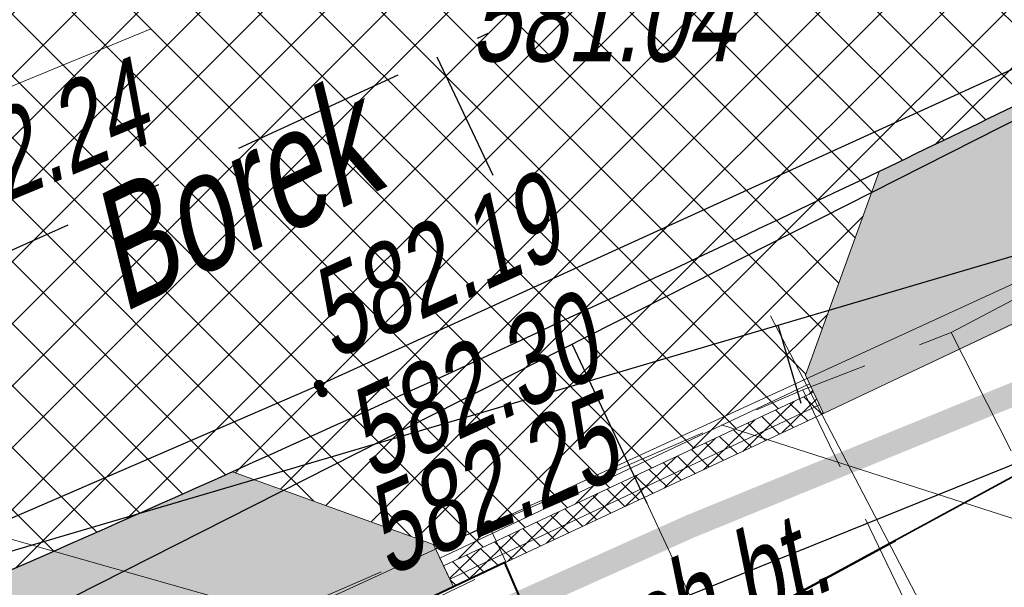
# Model space of a CAD drawing. Header units: metres. Extents: x 7403618 to 7449367, y 5479833 to 5516047.
# Tile 47 of 72: x 7449061.53 to 7449069.95, y 5479910.19 to 5479915.05. Entities that reach past the tile are written whole.
import ezdxf

# ---------------------------------------------------------------- set-up
doc = ezdxf.new("R2010")
doc.units = ezdxf.units.M
doc.header["$MEASUREMENT"] = 0
for name, pattern in [('0.5_0.5', [1, 0.5, -0.5]), ('1_OTKC', [1.5, 1, -0.5]), ('1_OTKU', [2, 1.5, -0.5]), ('3_SUKP', [0]), ('3_SUTP_A', [0]), ('414-500', [1, 0.5, -0.5]), ('DASHDOT', [1, 0.5, -0.25, 0, -0.25]), ('GUK', [2, 1.5, -0.5]), ('KTCR02-500', [1.5, 1, -0.5]), ('KTJZ01-500', [2, 1.5, -0.5])]:
    doc.linetypes.add(name, pattern=pattern)
doc.layers.get('0').update_dxf_attribs({"linetype": 'CONTINUOUS', "lineweight": 9})
doc.layers.get('Defpoints').update_dxf_attribs({"linetype": 'CONTINUOUS'})
for name, color, linetype, lineweight in [('0_kraw_najazd', 212, 'CONTINUOUS', 30), ('0_kraw_wysoki', 152, 'CONTINUOUS', 30), ('_MPZP_linie rozgraniczajace', 7, 'CONTINUOUS', 0), ('E_Dzialki', 114, 'CONTINUOUS', 35), ('E_Kontury', 3, 'GUK', 18), ('KANDESZCZ', 82, 'CONTINUOUS', 30), ('kilometraż', 251, 'CONTINUOUS', 9), ('KTCR02', 7, 'CONTINUOUS', 15), ('KTJZ01', 7, 'CONTINUOUS', 15), ('KTKR01', 7, 'CONTINUOUS', 15), ('KTOK05_01', 7, 'CONTINUOUS', 15), ('mdcp', 253, 'CONTINUOUS', 5), ('OSIE', 30, 'DASHDOT', 30), ('OTK_E_T_8', 21, 'CONTINUOUS', 30), ('OTK_L_2', 7, '1_OTKC', 18), ('OTK_L_4', 7, '1_OTKU', 18), ('OTK_L_6', 21, 'CONTINUOUS', 13), ('RTPW02', 7, 'CONTINUOUS', 15), ('SUKP_L_0', 34, '3_SUKP', 18), ('SUKR_T_0', 34, 'CONTINUOUS', 18), ('SUTP_L_0', 30, '3_SUTP_A', 18), ('wodociag_proj', 150, 'CONTINUOUS', 25), ('Wymiary', 5, 'CONTINUOUS', 13)]:
    doc.layers.add(name, color=color, linetype=linetype, lineweight=lineweight)
doc.layers.add('Zakres', color=7, linetype='414-500', true_color=0x3a9db6)
doc.styles.get("Standard").update_dxf_attribs({"font": 'verdana.ttf', "width": 0.75})
doc.styles.add('Style-WORKING_1250 I 0.20944', font='WORKING_1250.shx', dxfattribs={"oblique": 12})
doc.dimstyles.new('RZUT', dxfattribs={"dimscale": 0.35, "dimtxt": 2.5, "dimasz": 2.5, "dimexe": 1.25, "dimexo": 0.625, "dimgap": 1, "dimtad": 1, "dimzin": 1, "dimtxsty": 'Standard', "dimblk": 'OBLIQUE', "dimcen": 2.5, "dimadec": 0, "dimazin": 0, "dimtfac": 1, "dimtmove": 0, "dimatfit": 3, "dimfxl": 1, "dimtfill": 2, "dimtfillclr": 256, "dimarcsym": 0})
pattern_1 = [(45, (0, 0), (-0.2651650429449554, 0.2651650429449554), []), (135, (0, 0), (-0.2651650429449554, -0.2651650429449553), [])]

# ---------------------------------------------------------------- blocks, each defined once
blk = doc.blocks.new('RTPW02_1')
at = {"linetype": 'ByBlock', "lineweight": -2}
h = blk.add_hatch(color=0, dxfattribs=at)
edge = h.paths.add_edge_path()
edge.add_arc((0, 0), 0.045, 0, 360)
blk = doc.blocks.new('mpzp_Borek')
at = {"layer": '_MPZP_linie rozgraniczajace', "color": 212, "linetype": 'Continuous', "lineweight": 30, "flags": 128}
blk.add_lwpolyline([(-6.394068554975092, 36.36666565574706), (-0.7159204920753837, 24.66261445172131), (-6.174270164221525, 16.68461692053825), (-20.26478518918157, 10.24084968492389), (-45.51567588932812, -7.137596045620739), (-70.87889941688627, -22.8772011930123), (-106.3142878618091, -36.02770042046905), (-142.7278017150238, -46.15974824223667), (-164.888052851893, -49.54043373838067), (-163.3077250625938, -59.89941588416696), (-140.5718155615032, -56.43091008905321), (-104.6775495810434, -45.98101945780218), (-65.69864661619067, -30.25132336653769), (-46.91640406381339, -20.17910148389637), (-18.39806026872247, -0.6023229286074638), (-4.775184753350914, 7.356496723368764), (3.565664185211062, 8.09292726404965)], dxfattribs=at)
blk = doc.blocks.new('MDCP_borek')
at = {"layer": 'E_Dzialki', "lineweight": 35}
blk.add_line((148.1527395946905, -67.51313309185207), (133.2727395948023, -75.58313309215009), dxfattribs=at)
blk.add_line((148.1527395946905, -67.51313309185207), (133.2727395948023, -75.58313309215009), dxfattribs=at)
at = {"layer": 'E_Kontury', "lineweight": 13}
blk.add_line((148.1527395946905, -67.51313309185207), (133.2727395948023, -75.58313309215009), dxfattribs=at)
blk.add_line((148.1527395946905, -67.51313309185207), (133.2727395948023, -75.58313309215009), dxfattribs=at)
at = {"layer": 'KTCR02', "color": 7, "linetype": 'KTCR02-500', "lineweight": 13}
blk.add_line((134.2727395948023, -73.42313309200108), (134.125626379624, -73.10483456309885), dxfattribs=at)
blk.add_line((134.2727395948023, -73.42313309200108), (134.125626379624, -73.10483456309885), dxfattribs=at)
at = {"layer": 'KTCR02', "color": 252, "linetype": 'KTCR02-500', "lineweight": 13, "true_color": 0x939598, "flags": 128}
blk.add_lwpolyline([(170.0827395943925, -53.56313309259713), (164.6827395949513, -57.07313309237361), (154.0327395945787, -63.23313309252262), (149.5427395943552, -65.94313309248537), (141.092739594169, -69.86313309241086), (138.0827395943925, -71.45313309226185), (136.8127395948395, -71.94313309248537), (131.8627395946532, -74.08313309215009), (126.1727395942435, -76.50313309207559), (117.8027395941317, -80.00313309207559), (110.232739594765, -82.77313309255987), (104.0127395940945, -85.01313309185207), (97.39273959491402, -87.14313309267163), (91.37273959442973, -88.92313309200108), (81.70273959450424, -91.36313309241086), (69.26273959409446, -94.2431330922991), (62.822739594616, -96.09313309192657), (60.12273959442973, -96.90313309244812), (58.13273959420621, -97.6631330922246), (56.27273959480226, -99.46313309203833), (54.27273959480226, -102.0631330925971), (53.05273959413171, -105.4931330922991), (52.39273959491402, -109.0531330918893), (53.31273959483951, -113.6531330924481), (52.96273959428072, -113.8831330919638)], dxfattribs=at)
blk.add_lwpolyline([(170.0827395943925, -53.56313309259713), (164.6827395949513, -57.07313309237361), (154.0327395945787, -63.23313309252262), (149.5427395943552, -65.94313309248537), (141.092739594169, -69.86313309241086), (138.0827395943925, -71.45313309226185), (136.8127395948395, -71.94313309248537), (131.8627395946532, -74.08313309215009), (126.1727395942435, -76.50313309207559), (117.8027395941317, -80.00313309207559), (110.232739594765, -82.77313309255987), (104.0127395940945, -85.01313309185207), (97.39273959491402, -87.14313309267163), (91.37273959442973, -88.92313309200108), (81.70273959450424, -91.36313309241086), (69.26273959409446, -94.2431330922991), (62.822739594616, -96.09313309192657), (60.12273959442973, -96.90313309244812), (58.13273959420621, -97.6631330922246), (56.27273959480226, -99.46313309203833), (54.27273959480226, -102.0631330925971), (53.05273959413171, -105.4931330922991), (52.39273959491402, -109.0531330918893), (53.31273959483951, -113.6531330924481), (52.96273959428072, -113.8831330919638)], dxfattribs=at)
at = {"layer": 'KTJZ01', "color": 252, "linetype": 'KTJZ01-500', "lineweight": 13, "true_color": 0x939598, "flags": 128}
blk.add_lwpolyline([(39.62273959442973, -60.19313309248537), (40.36273959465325, -66.12313309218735), (41.66273959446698, -74.25313309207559), (43.94273959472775, -83.95313309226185), (45.91273959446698, -90.9131330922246), (46.97273959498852, -91.80313309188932), (50.36273959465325, -93.70313309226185), (54.42273959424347, -93.29313309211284), (62.45273959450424, -91.12313309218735), (68.39273959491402, -89.68313309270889), (75.072739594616, -87.96313309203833), (85.85273959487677, -85.12313309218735), (92.52273959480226, -83.30313309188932), (95.38273959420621, -82.47313309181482), (101.572739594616, -80.4931330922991), (108.092739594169, -78.25313309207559), (116.3727395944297, -75.22313309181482), (124.5127395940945, -71.63313309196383), (131.7427395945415, -68.64313309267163), (141.592739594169, -64.19313309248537), (144.0227395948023, -62.90313309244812), (147.1827395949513, -61.28313309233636), (151.2627395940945, -59.06313309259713), (156.7927395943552, -55.92313309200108), (162.092739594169, -52.78313309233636), (168.2427395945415, -48.77313309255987), (176.892739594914, -42.83313309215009), (185.5427395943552, -36.80313309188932), (192.9327395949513, -31.89313309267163), (197.4527395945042, -29.22313309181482), (201.1927395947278, -26.98313309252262)], dxfattribs=at)
blk.add_lwpolyline([(39.62273959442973, -60.19313309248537), (40.36273959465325, -66.12313309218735), (41.66273959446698, -74.25313309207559), (43.94273959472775, -83.95313309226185), (45.91273959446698, -90.9131330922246), (46.97273959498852, -91.80313309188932), (50.36273959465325, -93.70313309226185), (54.42273959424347, -93.29313309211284), (62.45273959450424, -91.12313309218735), (68.39273959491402, -89.68313309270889), (75.072739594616, -87.96313309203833), (85.85273959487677, -85.12313309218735), (92.52273959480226, -83.30313309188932), (95.38273959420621, -82.47313309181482), (101.572739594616, -80.4931330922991), (108.092739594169, -78.25313309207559), (116.3727395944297, -75.22313309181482), (124.5127395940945, -71.63313309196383), (131.7427395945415, -68.64313309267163), (141.592739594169, -64.19313309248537), (144.0227395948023, -62.90313309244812), (147.1827395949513, -61.28313309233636), (151.2627395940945, -59.06313309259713), (156.7927395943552, -55.92313309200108), (162.092739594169, -52.78313309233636), (168.2427395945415, -48.77313309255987), (176.892739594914, -42.83313309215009), (185.5427395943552, -36.80313309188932), (192.9327395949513, -31.89313309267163), (197.4527395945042, -29.22313309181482), (201.1927395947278, -26.98313309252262)], dxfattribs=at)
at = {"layer": 'KTKR01', "color": 252, "linetype": 'Continuous', "lineweight": 30, "true_color": 0x939598, "flags": 128}
blk.add_lwpolyline([(191.7627395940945, -36.62313309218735), (182.3327395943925, -43.07313309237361), (174.1127395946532, -48.73313309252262), (169.1327395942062, -52.17313309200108), (164.732739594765, -55.15313309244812), (159.5527395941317, -58.28313309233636), (155.4327395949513, -60.67313309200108), (151.662739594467, -62.75313309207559), (146.1827395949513, -65.64313309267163), (140.7427395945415, -68.22313309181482), (132.6727395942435, -71.90313309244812), (125.7427395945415, -74.90313309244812), (121.7427395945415, -76.61313309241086), (115.8327395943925, -78.97313309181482), (110.1227395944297, -81.13313309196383), (103.1727395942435, -83.58313309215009), (99.01273959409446, -84.93313309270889), (95.03273959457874, -86.15313309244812), (89.43273959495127, -87.83313309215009), (85.072739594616, -88.86313309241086), (75.76273959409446, -91.20313309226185)], dxfattribs=at)
blk.add_lwpolyline([(191.7627395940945, -36.62313309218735), (182.3327395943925, -43.07313309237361), (174.1127395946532, -48.73313309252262), (169.1327395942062, -52.17313309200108), (164.732739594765, -55.15313309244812), (159.5527395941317, -58.28313309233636), (155.4327395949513, -60.67313309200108), (151.662739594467, -62.75313309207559), (146.1827395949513, -65.64313309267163), (140.7427395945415, -68.22313309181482), (132.6727395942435, -71.90313309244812), (125.7427395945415, -74.90313309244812), (121.7427395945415, -76.61313309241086), (115.8327395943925, -78.97313309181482), (110.1227395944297, -81.13313309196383), (103.1727395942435, -83.58313309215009), (99.01273959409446, -84.93313309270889), (95.03273959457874, -86.15313309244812), (89.43273959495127, -87.83313309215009), (85.072739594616, -88.86313309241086), (75.76273959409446, -91.20313309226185)], dxfattribs=at)
at = {"layer": 'KTOK05_01', "color": 252, "linetype": 'Continuous', "lineweight": 40, "true_color": 0x939598, "flags": 128}
blk.add_lwpolyline([(135.1027395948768, -75.37313309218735), (134.2627395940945, -73.42313309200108), (132.572739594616, -74.22313309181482)], dxfattribs=at)
blk.add_lwpolyline([(135.1027395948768, -75.37313309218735), (134.2627395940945, -73.42313309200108), (132.572739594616, -74.22313309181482)], dxfattribs=at)
at = {"layer": 'OTK_L_2', "color": 252, "linetype": '1_OTKC', "lineweight": 13, "true_color": 0x939598}
blk.add_line((137.7827395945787, -73.95313309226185), (136.8127395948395, -71.94313309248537), dxfattribs=at)
blk.add_line((137.7827395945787, -73.95313309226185), (136.8127395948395, -71.94313309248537), dxfattribs=at)
at = {"layer": 'OTK_L_4', "color": 252, "linetype": '1_OTKU', "lineweight": 13, "true_color": 0x939598}
for p, q in [((141.2975395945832, -77.82283309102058), (138.0827395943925, -71.45313309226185)), ((141.2975395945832, -77.82283309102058), (138.0827395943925, -71.45313309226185)), ((132.6527395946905, -74.21313309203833), (134.3127395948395, -73.42313309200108)), ((132.6527395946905, -74.21313309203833), (134.3127395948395, -73.42313309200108))]:
    blk.add_line(p, q, dxfattribs=at)
at = {"layer": 'OTK_L_6', "color": 252, "linetype": 'Continuous', "lineweight": 13, "true_color": 0x939598}
blk.add_line((142.4455218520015, -82.63956525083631), (136.5356395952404, -71.31183309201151), dxfattribs=at)
blk.add_line((142.4455218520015, -82.63956525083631), (136.5356395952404, -71.31183309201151), dxfattribs=at)
at = {"layer": 'SUKP_L_0', "linetype": 'Continuous', "lineweight": 13}
blk.add_line((128.3427395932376, -75.75313309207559), (143.3427395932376, -68.86313309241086), dxfattribs=at)
blk.add_line((128.3427395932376, -75.75313309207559), (143.3427395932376, -68.86313309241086), dxfattribs=at)
at = {"layer": 'SUTP_L_0', "linetype": 'Continuous', "lineweight": 13}
blk.add_line((132.3849395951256, -73.88803309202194), (126.9888395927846, -72.36058309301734), dxfattribs=at)
blk.add_line((132.3849395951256, -73.88803309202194), (126.9888395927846, -72.36058309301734), dxfattribs=at)
blk.add_blockref('mpzp_Borek', (205.3968539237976, -41.89200113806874))
blk.add_blockref('mpzp_Borek', (205.3968539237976, -41.89200113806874))
at = {"layer": 'RTPW02', "color": 252, "linetype": 'Continuous', "lineweight": 13, "true_color": 0x939598}
for p in [(132.6727395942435, -71.90313309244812), (132.6727395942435, -71.90313309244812), (132.7027395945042, -71.96313309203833), (132.7027395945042, -71.96313309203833), (134.125626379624, -73.10483456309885), (134.125626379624, -73.10483456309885)]:
    blk.add_blockref('RTPW02_1', p, dxfattribs=at)
at = {"layer": 'KTCR02', "color": 252, "linetype": 'Continuous', "lineweight": 13, "true_color": 0x939598, "style": 'Style-WORKING_1250 I 0.20944', "oblique": 12, "width": 0.725}
blk.add_text('ch.bt.', height=0.75, rotation=23.37994980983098, dxfattribs=at).set_placement((135.4660082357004, -74.33956858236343))
blk.add_text('ch.bt.', height=0.75, rotation=23.37994980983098, dxfattribs=at).set_placement((135.4660082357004, -74.33956858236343))
at = {"layer": 'OTK_E_T_8', "color": 252, "lineweight": 13, "true_color": 0x939598, "insert": (130.9969255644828, -71.30366847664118), "char_height": 1, "attachment_point": 7, "rotation": 25.630001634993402, "line_spacing_factor": 0.6}
blk.add_mtext('\\FWORKING_1250;\\Q12;\\H1x;\\W0.72;Borek', dxfattribs=at)
blk.add_mtext('\\FWORKING_1250;\\Q12;\\H1x;\\W0.72;Borek', dxfattribs=at)
at = {"layer": 'RTPW02', "color": 252, "linetype": 'Continuous', "lineweight": 13, "true_color": 0x939598, "style": 'Style-WORKING_1250 I 0.20944', "oblique": 12, "width": 0.725}
for s, rotation, p in [('582.24', 22.46776756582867, (129.2261482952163, -70.65758697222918)), ('582.24', 22.46776756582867, (129.2261482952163, -70.65758697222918)), ('582.19', 24.51345602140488, (132.7912316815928, -71.69087123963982)), ('582.19', 24.51345602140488, (132.7912316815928, -71.69087123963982)), ('582.30', 24.51345602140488, (133.1116484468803, -72.71817293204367)), ('582.30', 24.51345602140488, (133.1116484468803, -72.71817293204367)), ('582.25', 23.37994980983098, (133.259621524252, -73.54640168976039)), ('582.25', 23.37994980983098, (133.259621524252, -73.54640168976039))]:
    blk.add_text(s, height=0.75, rotation=rotation, dxfattribs=at).set_placement(p)
at = {"layer": 'SUKR_T_0', "lineweight": 13, "insert": (133.9699028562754, -68.3831330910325), "char_height": 0.75, "attachment_point": 1, "line_spacing_factor": 0.6}
blk.add_mtext('\\FWORKING_1250;\\Q12;\\H1x;\\W0.733333;581.04', dxfattribs=at)
blk.add_mtext('\\FWORKING_1250;\\Q12;\\H1x;\\W0.733333;581.04', dxfattribs=at)
blk = doc.blocks.new('Dzialki_Borek')
at = {"layer": 'E_Dzialki', "lineweight": 35}
blk.add_line((97.88104204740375, -21.17879597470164), (83.00104204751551, -29.24879597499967), dxfattribs=at)
blk = doc.blocks.new('*D44')
at = {"layer": 'Defpoints', "color": 0, "transparency": 16777216}
for p in [(7449070.319951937, 5479927.431791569), (7448971.34022912, 5479913.183476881)]:
    blk.add_point(p, dxfattribs=at)
at = {"layer": 'Wymiary', "color": 0, "lineweight": -2, "transparency": 16777216}
blk.add_line((7448990.194327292, 5479915.897559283), (7448972.72594524, 5479913.382953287), dxfattribs=at)
at = {"layer": 'Wymiary', "color": 0, "transparency": 16777216}
blk.add_solid([(7448972.692699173, 5479913.613905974), (7448972.759191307, 5479913.1520006), (7448971.34022912, 5479913.183476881)], dxfattribs=at)
at = {"layer": 'Wymiary', "color": 0, "transparency": 16777216, "insert": (7448988.182962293, 5479916.522377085), "char_height": 0.875, "attachment_point": 5, "rotation": 8.191560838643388, "bg_fill": 1, "box_fill_scale": 1.25, "bg_fill_color": 256, "bg_fill_true_color": 16448250, "bg_fill_transparency": 0}
blk.add_mtext('R100,0', dxfattribs=at)
blk = doc.blocks.new('pas_drogowy')
at = {"layer": 'E_Dzialki', "color": 242, "linetype": '0.5_0.5', "lineweight": 50, "ltscale": 3, "true_color": 0xcd2027}
blk.add_line((107.980000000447, -17.97999999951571), (93.1000000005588, -26.04999999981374), dxfattribs=at)
blk.add_line((107.980000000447, -17.97999999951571), (93.1000000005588, -26.04999999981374), dxfattribs=at)

msp = doc.modelspace()

# ---------------------------------------------------------------- hatches: boundary and pattern name
at = {"true_color": 0xf26722, "transparency": 33554597}
h = msp.add_hatch(dxfattribs=at)
h.set_pattern_fill('ANSI37', color=30, scale=3)
h.set_pattern_definition(pattern_1)
edge = h.paths.add_edge_path()
edge.add_arc((7448963.940824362, 5480132.365343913), 242.5000375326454, 304.1261980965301, 304.5532540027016)
edge.add_line((7449101.480051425, 5479932.642462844), (7449105.952373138, 5479935.722328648))
edge.add_line((7449105.952373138, 5479935.722328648), (7449113.157132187, 5479940.683768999))
edge.add_line((7449113.157132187, 5479940.683768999), (7449113.287449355, 5479940.773631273))
edge.add_arc((7449185.601831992, 5479835.764782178), 127.4999149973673, 114.49688176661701, 124.55325567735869, ccw=False)
edge.add_arc((7449136.46357333, 5479943.596417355), 9.000000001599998, 11.986846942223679, 114.47580315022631, ccw=False)
edge.add_arc((7449048.761343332, 5479928.374101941), 98.00778045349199, 10.04311602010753, 21.91673949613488)
edge.add_line((7449139.68583123, 5479964.956372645), (7449139.261919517, 5479965.675018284))
edge.add_arc((7449132.331157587, 5479964.692908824), 6.999999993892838, -34.024955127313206, 8.06528452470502, ccw=False)
edge.add_arc((7449132.331157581, 5479964.692908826), 7.000000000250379, 292.5956827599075, 325.97504488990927, ccw=False)
edge.add_line((7449135.020737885, 5479958.230234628), (7449134.691964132, 5479958.093900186))
edge.add_arc((7449185.601877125, 5479835.764710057), 132.4999999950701, 112.5956828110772, 124.5532540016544)
edge.add_line((7449110.451589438, 5479944.891628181), (7449098.64419138, 5479936.760459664))
edge.add_arc((7448963.940845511, 5480132.365312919), 237.5000000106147, 302.90328795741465, 304.5532540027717, ccw=False)
edge.add_line((7449092.95622043, 5479932.96299839), (7449087.576032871, 5479929.566326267))
edge.add_line((7449087.576032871, 5479929.566326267), (7449087.407217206, 5479929.446884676))
edge.add_arc((7449019.272443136, 5480045.857529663), 134.884341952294, 299.91552251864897, 300.340300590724, ccw=False)
edge.add_line((7449086.542310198, 5479928.944952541), (7449085.730183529, 5479928.469243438))
edge.add_line((7449085.730183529, 5479928.469243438), (7449084.870686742, 5479927.95830838))
edge.add_arc((7448963.940845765, 5480132.365312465), 237.4999994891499, 298.3133183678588, 300.60911080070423, ccw=False)
edge.add_arc((7448968.112777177, 5480124.354762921), 228.4690927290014, 296.67637348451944, 298.3450460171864, ccw=False)
edge.add_arc((7448963.940847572, 5480132.365308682), 237.4999952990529, 294.4781839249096, 296.70810114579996, ccw=False)
edge.add_line((7449062.348194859, 5479916.212025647), (7449062.343222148, 5479916.213892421))
edge.add_arc((7448969.571637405, 5480119.182714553), 223.1656552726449, 292.65404222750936, 294.5638643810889, ccw=False)
edge.add_line((7449055.527446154, 5479913.234884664), (7449054.431496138, 5479912.780039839))
edge.add_arc((7449067.390322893, 5479878.716682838), 36.44507485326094, 110.8284690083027, 113.5457394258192)
edge.add_line((7449052.831206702, 5479912.127393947), (7449052.831217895, 5479912.1273673))
edge.add_line((7449052.831217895, 5479912.1273673), (7449051.895513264, 5479911.7520168))
edge.add_line((7449051.895513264, 5479911.7520168), (7449050.962452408, 5479911.382304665))
edge.add_arc((7448963.940845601, 5480132.365312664), 237.4999997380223, 284.7156754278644, 291.4941831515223, ccw=False)
edge.add_arc((7448717.710011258, 5481097.568519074), 1233.61110819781, 284.06401995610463, 284.38919123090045, ccw=False)
edge.add_line((7449017.484804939, 5479900.935141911), (7448999.675287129, 5479896.454292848))
edge.add_line((7448999.675287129, 5479896.454292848), (7448992.95259713, 5479894.762873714))
edge.add_line((7448992.95259713, 5479894.762873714), (7448988.651001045, 5479893.680598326))
edge.add_line((7448988.651001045, 5479893.680598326), (7448982.780817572, 5479892.203668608))
edge.add_arc((7448981.56084552, 5479897.052551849), 5.000000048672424, 274.01016099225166, 284.1224141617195, ccw=False)
edge.add_arc((7448981.560845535, 5479897.052551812), 5.000000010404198, 195.6051275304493, 274.01016085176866, ccw=False)
edge.add_line((7448976.745153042, 5479895.707521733), (7448973.835431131, 5479894.970989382))
edge.add_line((7448973.835431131, 5479894.970989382), (7448974.778599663, 5479891.244940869))
edge.add_line((7448974.778599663, 5479891.244940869), (7448976.619016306, 5479883.974255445))
edge.add_line((7448976.619016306, 5479883.974255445), (7448977.517036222, 5479880.426569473))
edge.add_line((7448977.517036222, 5479880.426569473), (7448980.887190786, 5479880.346057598))
edge.add_arc((7448988.887182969, 5479880.334872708), 8.000000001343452, 104.1224141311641, 179.9198940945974, ccw=False)
edge.add_line((7448986.935227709, 5479888.093085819), (7448989.319759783, 5479888.693030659))
edge.add_line((7448989.319759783, 5479888.693030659), (7448996.108326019, 5479890.400913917))
edge.add_line((7448996.108326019, 5479890.400913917), (7449012.290843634, 5479894.472522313))
edge.add_line((7449012.290843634, 5479894.472522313), (7449023.109489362, 5479897.194478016))
edge.add_arc((7448963.940845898, 5480132.365311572), 242.4999986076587, 284.1224141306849, 287.038632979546)
edge.add_arc((7448963.940846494, 5480132.365309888), 242.4999968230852, 287.0386329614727, 288.4359613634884)
edge.add_arc((7448963.940845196, 5480132.365313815), 242.5000009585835, 288.4359613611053, 291.6027973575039)
edge.add_arc((7448963.940845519, 5480132.36531293), 242.5000000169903, 291.6027973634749, 294.2007081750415)
edge.add_arc((7448963.940844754, 5480132.36531454), 242.5000017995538, 294.2007081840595, 295.6425719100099)
edge.add_arc((7448963.9408455, 5480132.365312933), 242.5000000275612, 295.6425719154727, 296.2927156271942)
edge.add_arc((7448963.940847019, 5480132.365310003), 242.499996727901, 296.2927156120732, 298.1016353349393)
edge.add_arc((7448963.940845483, 5480132.365312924), 242.5000000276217, 298.1016353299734, 299.9233017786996)
edge.add_arc((7448963.940846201, 5480132.365311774), 242.4999986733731, 299.9233017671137, 301.4372489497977)
edge.add_arc((7448963.94084553, 5480132.365312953), 242.5000000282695, 301.4372489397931, 304.1261980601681)
at = {"true_color": 0x636466, "transparency": 33554597}
h = msp.add_hatch(color=251, dxfattribs=at)
h.dxf.hatch_style = 1
edge = h.paths.add_edge_path()
edge.add_line((7449138.132715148, 5479960.776031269), (7449136.060730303, 5479962.17491611))
edge.add_arc((7449132.331157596, 5479964.692908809), 4.499999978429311, 289.6847573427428, 325.97504496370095, ccw=False)
edge.add_line((7449133.846959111, 5479960.455887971), (7449134.691964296, 5479958.093900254))
edge.add_line((7449134.691964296, 5479958.093900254), (7449135.020737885, 5479958.230234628))
edge.add_arc((7449132.331157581, 5479964.692908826), 7.000000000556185, 292.5956827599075, 325.9750448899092)
edge = h.paths.add_edge_path()
edge.add_arc((7448968.985379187, 5479897.837395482), 3.999999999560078, 14.18136866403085, 70.81435755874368)
edge.add_line((7448970.29989914, 5479901.615230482), (7448971.801431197, 5479895.673110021))
edge.add_line((7448971.801431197, 5479895.673110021), (7448971.450757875, 5479894.367361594))
edge.add_line((7448971.450757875, 5479894.367361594), (7448973.835431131, 5479894.970989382))
edge.add_line((7448973.835431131, 5479894.970989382), (7448972.863479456, 5479898.817364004))
h.paths.add_polyline_path([(7448973.330527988, 5479888.815313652), (7448974.778599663, 5479891.244940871), (7448973.835431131, 5479894.970989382), (7448971.450757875, 5479894.367361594), (7448971.86157287, 5479892.683239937), (7448972.75, 5479889.04), (7448972.840162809, 5479888.691188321)])
edge = h.paths.add_edge_path()
edge.add_arc((7448975.907807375, 5479874.55843993), 2.999999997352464, 297.7196980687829, 374.2048168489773)
edge.add_line((7448978.816081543, 5479875.294606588), (7448977.953676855, 5479878.701592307))
edge.add_line((7448977.953676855, 5479878.701592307), (7448976.619016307, 5479883.974255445))
edge.add_line((7448976.619016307, 5479883.974255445), (7448974.18938909, 5479885.422327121))
edge.add_line((7448974.18938909, 5479885.422327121), (7448973.716084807, 5479885.302520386))
edge.add_line((7448973.716084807, 5479885.302520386), (7448973.74, 5479885.21))
edge.add_line((7448973.74, 5479885.21), (7448974.928909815, 5479879.852251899))
edge.add_line((7448974.928909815, 5479879.852251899), (7448976.11, 5479874.55))
edge.add_line((7448976.11, 5479874.55), (7448976.54, 5479874.63))
edge.add_line((7448976.54, 5479874.63), (7448977.30324652, 5479871.902738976))
edge = h.paths.add_edge_path()
edge.add_arc((7448963.940845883, 5480132.365312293), 242.4999992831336, 298.1007414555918, 299.9233017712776)
edge.add_line((7449084.909608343, 5479922.192031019), (7449086.834023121, 5479921.688886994))
edge.add_line((7449086.834023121, 5479921.688886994), (7449087.153130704, 5479921.137684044))
edge.add_arc((7391380.449488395, 5591206.83450353), 125357.7678560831, 297.40559555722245, 297.4087963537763, ccw=False)
edge.add_arc((7449127.238906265, 5479824.653508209), 104.1224578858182, 116.4038525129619, 118.3765847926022)
edge.add_line((7449077.753179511, 5479916.264910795), (7449077.570625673, 5479916.632774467))
edge.add_line((7449077.570625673, 5479916.632774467), (7449078.163994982, 5479918.451026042))
edge = h.paths.add_edge_path()
edge.add_arc((7448963.940846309, 5480132.365311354), 242.499998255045, 295.6425719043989, 296.2927156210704)
edge.add_line((7449071.35796925, 5479914.953695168), (7449073.118197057, 5479914.356943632))
edge.add_line((7449073.118197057, 5479914.356943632), (7449073.296008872, 5479913.998635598))
edge.add_arc((7448937.399040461, 5480186.93809999), 304.8998806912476, 296.2060261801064, 296.46878225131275, ccw=False)
edge.add_line((7449072.04289516, 5479913.378290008), (7449068.407007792, 5479911.676434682))
edge.add_line((7449068.407007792, 5479911.676434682), (7449068.253296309, 5479912.00426224))
edge.add_line((7449068.253296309, 5479912.00426224), (7449068.884104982, 5479913.748839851))
edge = h.paths.add_edge_path()
edge.add_arc((7448963.940844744, 5480132.365314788), 242.50000203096, 291.6027973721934, 294.2007081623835)
edge.add_line((7449063.349915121, 5479911.17741342), (7449065.070070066, 5479910.555435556))
edge.add_line((7449065.070070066, 5479910.555435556), (7449065.240499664, 5479910.191952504))
edge.add_line((7449065.240499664, 5479910.191952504), (7449064.209648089, 5479909.703975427))
edge.add_line((7449064.209648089, 5479909.703975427), (7449058.8, 5479907.54))
edge.add_line((7449058.8, 5479907.54), (7449057.19, 5479906.89))
edge.add_line((7449057.19, 5479906.89), (7449052.87, 5479905.12))
edge.add_line((7449052.87, 5479905.12), (7449052.467491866, 5479904.952942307))
edge.add_line((7449052.467491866, 5479904.952942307), (7449052.428435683, 5479905.050788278))
edge.add_line((7449052.428435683, 5479905.050788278), (7449053.222057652, 5479906.898873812))
edge = h.paths.add_edge_path()
edge.add_arc((7448963.94091769, 5480132.365115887), 242.4997901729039, 290.0389534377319, 290.200748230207)
edge.add_line((7449047.67863053, 5479904.781848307), (7449049.642199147, 5479903.938634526))
edge.add_line((7449049.642199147, 5479903.938634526), (7449049.696408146, 5479903.802826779))
edge.add_line((7449049.696408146, 5479903.802826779), (7449049.28, 5479903.63))
edge.add_line((7449049.28, 5479903.63), (7449046.390000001, 5479902.41))
edge.add_line((7449046.390000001, 5479902.41), (7449046.197615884, 5479902.341885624))
edge.add_line((7449046.197615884, 5479902.341885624), (7449046.116157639, 5479902.558870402))
edge.add_line((7449046.116157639, 5479902.558870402), (7449047.035636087, 5479904.546293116))
edge = h.paths.add_edge_path()
edge.add_line((7449108.968512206, 5479937.799393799), (7449105.952373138, 5479935.722328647))
edge.add_line((7449105.952373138, 5479935.722328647), (7449105.391639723, 5479933.067373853))
edge.add_line((7449105.391639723, 5479933.067373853), (7449105.656061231, 5479932.667549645))
edge.add_arc((7448937.398989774, 5480186.93820355), 304.8999959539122, 303.4935747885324, 304.5532540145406)
edge.add_line((7449110.32972502, 5479935.822755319), (7449111.544648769, 5479936.659412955))
edge.add_line((7449111.544648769, 5479936.659412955), (7449117.01, 5479940.46))
edge.add_line((7449117.01, 5479940.46), (7449117.706891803, 5479940.934479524))
edge.add_line((7449117.706891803, 5479940.934479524), (7449120.810000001, 5479943.04))
edge.add_line((7449120.810000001, 5479943.04), (7449121.02852952, 5479942.992559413))
edge.add_arc((7449185.548498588, 5479835.866047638), 125.0556513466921, 114.49548646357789, 121.05964143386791, ccw=False)
edge.add_arc((7449136.383070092, 5479943.256511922), 6.949224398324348, 75.44977175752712, 112.732113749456, ccw=False)
edge.add_line((7449138.128914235, 5479949.982859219), (7449141.725781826, 5479950.377455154))
edge.add_line((7449141.725781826, 5479950.377455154), (7449141.663851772, 5479950.941967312))
edge.add_arc((7449136.463573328, 5479943.596417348), 9.000000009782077, 54.70343351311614, 89.30730776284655)
edge.add_arc((7449136.463554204, 5479943.596508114), 8.999909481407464, 89.30717903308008, 114.4984783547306)
edge.add_arc((7449185.601877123, 5479835.764710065), 127.4999999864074, 114.498478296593, 124.5532540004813)
edge.add_line((7449113.287449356, 5479940.773631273), (7449108.968512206, 5479937.799393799))
h.paths.add_polyline_path([(7449014.762569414, 5479892.69178986), (7449014.641086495, 5479893.13619867), (7449012.290843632, 5479894.472522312), (7448996.108326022, 5479890.400913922), (7448994.656761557, 5479887.973371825), (7448994.737253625, 5479887.653449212)])
edge = h.paths.add_edge_path()
edge.add_line((7448987.503734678, 5479885.833506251), (7448991.827923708, 5479886.92146599))
edge.add_line((7448991.827923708, 5479886.92146599), (7448991.747431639, 5479887.241388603))
edge.add_line((7448991.747431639, 5479887.241388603), (7448989.319759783, 5479888.693030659))
edge.add_line((7448989.319759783, 5479888.693030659), (7448986.935227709, 5479888.093085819))
edge.add_arc((7448988.887182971, 5479880.334872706), 8.000000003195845, 104.1224141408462, 179.9198940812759)
edge.add_line((7448980.887190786, 5479880.346057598), (7448983.187554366, 5479880.292861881))
edge.add_line((7448983.187554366, 5479880.292861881), (7448983.217410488, 5479880.385666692))
edge.add_arc((7448988.887182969, 5479880.334872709), 5.670000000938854, 104.12241413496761, 179.4867160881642, ccw=False)
edge = h.paths.add_edge_path()
edge.add_line((7449033.791762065, 5479898.193080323), (7449033.903092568, 5479897.850459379))
edge.add_line((7449033.903092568, 5479897.850459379), (7449036.795165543, 5479898.818373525))
edge.add_line((7449036.795165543, 5479898.818373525), (7449036.8, 5479898.810000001))
edge.add_line((7449036.8, 5479898.810000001), (7449041.600000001, 5479900.72))
edge.add_line((7449041.600000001, 5479900.72), (7449042.689999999, 5479901.1))
edge.add_line((7449042.689999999, 5479901.1), (7449042.897717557, 5479901.173543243))
edge.add_line((7449042.897717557, 5479901.173543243), (7449042.841256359, 5479901.323942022))
edge.add_line((7449042.841256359, 5479901.323942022), (7449040.630144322, 5479902.310968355))
edge.add_arc((7448963.94084489, 5480132.365314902), 242.5000020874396, 287.03863297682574, 288.43596134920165, ccw=False)
edge.add_line((7449034.997334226, 5479900.509268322), (7449033.791762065, 5479898.193080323))
edge = h.paths.add_edge_path()
edge.add_line((7449099.032881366, 5479928.122722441), (7449102.796331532, 5479930.631317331))
edge.add_line((7449102.796331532, 5479930.631317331), (7449102.475151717, 5479931.132399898))
edge.add_line((7449102.475151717, 5479931.132399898), (7449099.987603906, 5479931.622867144))
edge.add_arc((7448963.940844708, 5480132.365314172), 242.5000014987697, 301.4372489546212, 304.12619805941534, ccw=False)
edge.add_line((7449090.420219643, 5479925.461427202), (7449089.863146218, 5479923.442295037))
edge.add_line((7449089.863146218, 5479923.442295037), (7449090.179214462, 5479922.895297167))
edge.add_arc((7449082.78771715, 5479949.107365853), 27.23429414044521, 285.7478321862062, 285.7481361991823)
edge.add_line((7449090.179353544, 5479922.895336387), (7449092.670140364, 5479924.153305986))
edge.add_line((7449092.670140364, 5479924.153305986), (7449099.032881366, 5479928.122722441))
at = {"true_color": 0x991b1e, "transparency": 33554597}
h = msp.add_hatch(dxfattribs=at)
h.set_pattern_fill('GRAVEL', color=244)
h.set_pattern_definition([(228.012787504, (0.72, 1), (-8.000000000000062, -9.000000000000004), [0.134536, -13.3190880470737]), (184.969740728, (0.63, 0.9), (11.99999999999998, 1.000000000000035), [0.230868, -22.85592476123]), (132.510447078, (0.4, 0.88), (10.00000000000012, -10.99999999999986), [0.162788, -16.1160325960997]), (267.273689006, (0.01, 0.63), (1.000000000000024, 20.00000000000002), [0.210238, -20.813558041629]), (292.833654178, (0, 0.42), (-4.999999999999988, 12.00000000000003), [0.206155, -20.4093731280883]), (357.273689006, (0.08, 0.23), (-20.00000000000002, 1.000000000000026), [0.210238, -20.813558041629]), (37.6942404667, (0.29, 0.22), (-13, -9.999999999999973), [0.278029, -27.524848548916]), (72.2553283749, (0.51, 0.39), (7.000000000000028, 22), [0.2624879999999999, -25.98632149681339]), (121.429565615, (0.59, 0.64), (-8.00000000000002, 12.99999999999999), [0.21095, -20.884073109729]), (175.236358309, (0.48, 0.82), (10.99999999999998, -1.000000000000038), [0.240832, -11.8007625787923]), (222.397437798, (0.24, 0.84), (-11.99999999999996, -10.99999999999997), [0.311448, -30.8333750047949]), (138.814074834, (1, 0.62), (-7.000000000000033, 6), [0.106301, -10.5238448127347]), (171.46923439, (0.92, 0.69), (13, -1.999999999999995), [0.202237, -20.021511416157]), (225, (0.72, 0.72), (-1.110223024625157e-16, -0.9999999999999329), [0.141421, -1.2727925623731]), (203.198590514, (0.65, 0.84), (4.999999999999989, 1.999999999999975), [0.076158, -7.5396151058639]), (291.801409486, (0.58, 0.81), (-0.9999999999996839, 3.000000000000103), [0.107703, -5.2774618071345]), (30.96375653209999, (0.62, 0.71), (3.000000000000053, 1.99999999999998), [0.174929, -5.656022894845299]), (161.565051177, (0.77, 0.8), (2.000000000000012, -0.9999999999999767), [0.126491, -3.035786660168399]), (16.389540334, (0, 0.81), (9.999999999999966, 3.000000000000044), [0.1772, -17.5428451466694]), (70.3461759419, (0.17, 0.86), (-4.00000000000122, -11.0000000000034), [0.148661, -14.717407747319]), (293.198590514, (0.77, 1), (-1.99999999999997, 4.999999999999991), [0.152315, -7.4634581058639]), (343.610459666, (0.83, 0.86), (-9.999999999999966, 3.000000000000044), [0.1772, -17.54284514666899]), (339.44395478, (0, 0.19), (-5.000000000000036, 2.000000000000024), [0.17088, -8.373123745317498]), (294.775140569, (0.16, 0.13), (-5.000000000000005, 11), [0.143178, -14.174643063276]), (66.8014094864, (0.78, 0), (1.999999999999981, 4.99999999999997), [0.152315, -7.4634581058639]), (17.3540246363, (0.84, 0.14), (-12.99999999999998, -3.999999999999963), [0.167631, -16.59542361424]), (69.44395478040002, (0.29, 0), (-2.000000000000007, -4.999999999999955), [0.08543999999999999, -8.458563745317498]), (101.309932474, (0.72, 0), (-0.9999999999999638, 4.000000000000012), [0.05099, -5.0480295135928]), (165.963756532, (0.71, 0.05), (2.999999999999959, -1.000000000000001), [0.206155, -3.9169506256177]), (186.009005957, (0.51, 0.1), (10.00000000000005, 0.9999999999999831), [0.19105, -18.9139231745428]), (303.690067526, (0.62, 0.62), (-0.9999999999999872, 1.999999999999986), [0.144222, -3.461329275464]), (353.157226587, (0.7, 0.5), (17.00000000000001, -2.000000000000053), [0.251794, -24.9275626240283]), (60.9453959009, (0.95, 0.47), (-3.999999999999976, -6.999999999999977), [0.102956, -10.192674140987]), (90, (1, 0.56), (-0.9999999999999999, 1), [0.06, -0.94]), (120.256437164, (0.49, 0.13), (4.000000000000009, -7.000000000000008), [0.138924, -13.7535199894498]), (48.01278750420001, (0.42, 0.25), (8, 8.999999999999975), [0.269072, -13.1845520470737]), (0, (0.6, 0.45), (1, 1), [0.26, -0.74]), (325.3048464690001, (0.86, 0.45), (10.00000000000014, -6.999999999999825), [0.158114, -15.653274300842]), (254.054604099, (0.99, 0.36), (-1.000000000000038, -4.000000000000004), [0.145602, -7.1345078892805]), (207.645975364, (0.95, 0.22), (-18.99999999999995, -10.00000000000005), [0.237065, -23.4694741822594]), (175.42607874, (0.74, 0.11), (-12.99999999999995, 1.000000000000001), [0.250799, -24.8290734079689])])
edge = h.paths.add_edge_path()
edge.add_line((7449134.691964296, 5479958.093900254), (7449134.439006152, 5479958.800977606))
edge.add_arc((7449185.601877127, 5479835.764710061), 133.2499999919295, 112.5792845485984, 124.5532539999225)
edge.add_line((7449110.026210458, 5479945.509327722), (7449098.218812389, 5479937.378159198))
edge.add_arc((7448963.94084552, 5480132.365312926), 236.7500000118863, 302.6563567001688, 304.55325399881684, ccw=False)
edge.add_line((7449091.690948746, 5479933.040267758), (7449092.95622043, 5479932.96299839))
edge.add_arc((7448963.940845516, 5480132.365312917), 237.5000000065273, 302.9032879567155, 304.5532539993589)
edge.add_line((7449098.64419137, 5479936.760459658), (7449110.451589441, 5479944.891628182))
edge.add_arc((7449185.601877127, 5479835.764710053), 132.499999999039, 112.59568273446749, 124.5532539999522, ccw=False)
edge = h.paths.add_edge_path()
edge.add_arc((7448963.940845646, 5480132.365312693), 236.7499997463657, 301.32275353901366, 301.48087624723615, ccw=False)
edge.add_line((7449087.017321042, 5479930.12104557), (7449087.407217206, 5479929.446884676))
edge.add_line((7449087.407217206, 5479929.446884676), (7449087.521494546, 5479929.527738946))
edge.add_line((7449087.521494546, 5479929.527738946), (7449087.57499766, 5479930.461477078))
edge = h.paths.add_edge_path()
edge.add_line((7449086.542310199, 5479928.944952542), (7449086.161797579, 5479929.602886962))
edge.add_arc((7448963.940845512, 5480132.365312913), 236.7500000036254, 298.1204522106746, 301.08069427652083, ccw=False)
edge.add_line((7449075.527449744, 5479923.561595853), (7449076.585398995, 5479923.278119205))
edge.add_arc((7448963.940845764, 5480132.365312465), 237.4999994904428, 298.3133179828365, 300.6091108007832)
edge.add_line((7449084.870686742, 5479927.95830838), (7449085.730183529, 5479928.469243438))
edge.add_line((7449085.730183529, 5479928.469243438), (7449086.542310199, 5479928.944952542))
edge = h.paths.add_edge_path()
edge.add_arc((7448963.940847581, 5480132.365308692), 236.7499953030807, 294.2967346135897, 296.8688429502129, ccw=False)
edge.add_line((7449061.354572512, 5479916.585035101), (7449062.348194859, 5479916.212025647))
edge.add_arc((7448963.940847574, 5480132.365308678), 237.4999952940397, 294.4781839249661, 296.7081011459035)
edge.add_line((7449070.68410644, 5479920.204698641), (7449070.939934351, 5479921.174031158))
edge = h.paths.add_edge_path()
edge.add_line((7449055.90628135, 5479914.204136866), (7449054.154296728, 5479913.477022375))
edge.add_arc((7449067.390322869, 5479878.71668284), 37.19507484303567, 110.8458095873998, 111.9899288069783)
edge.add_line((7449053.462864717, 5479913.205804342), (7449053.75334256, 5479912.514260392))
edge.add_arc((7449067.390322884, 5479878.716682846), 36.44507484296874, 110.82846899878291, 111.97357685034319, ccw=False)
edge.add_line((7449054.431496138, 5479912.780039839), (7449055.527446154, 5479913.234884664))
edge.add_line((7449055.527446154, 5479913.234884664), (7449055.90628135, 5479914.204136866))
edge = h.paths.add_edge_path()
edge.add_line((7449050.962452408, 5479911.382304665), (7449051.895513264, 5479911.7520168))
edge.add_line((7449051.895513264, 5479911.7520168), (7449052.830307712, 5479912.127002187))
edge.add_line((7449052.830307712, 5479912.127002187), (7449052.540738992, 5479912.81891377))
edge.add_arc((7448963.940845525, 5480132.365312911), 236.7499999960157, 284.52356249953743, 291.9769757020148, ccw=False)
edge.add_line((7449023.312567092, 5479903.180755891), (7449024.271205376, 5479902.655718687))
edge.add_arc((7448963.940845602, 5480132.365312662), 237.4999997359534, 284.7156754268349, 291.4941831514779)
h.paths.add_polyline_path([(7448993.473135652, 5479895.667214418), (7448987.74067276, 5479894.224935), (7448988.651001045, 5479893.680598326), (7448992.95259713, 5479894.762873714)])
edge = h.paths.add_edge_path()
edge.add_arc((7448981.560845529, 5479897.052551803), 5.000000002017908, 194.2048168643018, 274.010160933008)
edge.add_line((7448981.910512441, 5479892.064793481), (7448982.423784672, 5479892.887213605))
edge.add_arc((7448981.566794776, 5479897.056888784), 4.256832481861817, 194.2417570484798, 281.6142198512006, ccw=False)
edge.add_line((7448977.440790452, 5479896.009649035), (7448975.558685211, 5479903.445027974))
edge.add_arc((7449070.319951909, 5479927.431791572), 97.74999997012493, 183.9464698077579, 194.2048168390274, ccw=False)
edge.add_line((7448972.801738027, 5479920.704202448), (7448972.026841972, 5479931.936529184))
edge.add_line((7448972.026841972, 5479931.936529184), (7448971.465386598, 5479934.273184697))
edge.add_line((7448971.465386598, 5479934.273184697), (7448971.117100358, 5479934.226187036))
edge.add_line((7448971.117100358, 5479934.226187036), (7448972.053516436, 5479920.652584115))
edge.add_arc((7449070.319951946, 5479927.431791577), 98.50000000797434, 183.9464698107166, 194.204816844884)
edge.add_line((7448974.831616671, 5479903.260986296), (7448976.71372191, 5479895.825607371))
h.paths.add_polyline_path([(7448998.765053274, 5479896.99865328), (7448999.675287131, 5479896.454292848), (7449017.484804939, 5479900.935141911), (7449017.976070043, 5479901.832117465)])
at = {"true_color": 0xcd2027, "transparency": 33554597}
h = msp.add_hatch(dxfattribs=at)
h.set_pattern_fill('ANSI37', color=242, scale=3)
h.set_pattern_definition(pattern_1)
edge = h.paths.add_edge_path()
edge.add_arc((7448967.63972726, 5479932.318543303), 0.4999999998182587, -129.0980800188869, 0.4869068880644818, ccw=False)
edge.add_line((7448967.324402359, 5479931.930509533), (7448962.107361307, 5479936.169993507))
edge.add_line((7448962.107361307, 5479936.169993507), (7448960.081977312, 5479933.950222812))
edge.add_line((7448960.081977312, 5479933.950222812), (7448966.921501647, 5479928.392272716))
edge.add_arc((7448963.76825264, 5479924.511935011), 5.000000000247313, 5.49636421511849, 50.901920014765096, ccw=False)
edge.add_line((7448968.745264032, 5479924.990847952), (7448968.139709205, 5479932.322792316))
h.paths.add_polyline_path([(7449085.863935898, 5479937.863468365), (7449083.319260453, 5479936.179222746), (7449087.625857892, 5479931.349091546), (7449087.578700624, 5479930.526101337), (7449087.521494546, 5479929.527738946), (7449087.576032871, 5479929.566326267), (7449092.95622043, 5479932.96299839), (7449090.046513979, 5479933.140692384)])
h.paths.add_polyline_path([(7448997.249406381, 5479897.905077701), (7448996.307563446, 5479901.649673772), (7448993.392436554, 5479900.940326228), (7448994.34002895, 5479897.173283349), (7448992.95259713, 5479894.762873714), (7448999.67528713, 5479896.454292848)])
edge = h.paths.add_edge_path()
edge.add_line((7449020.615140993, 5479907.540467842), (7449017.696371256, 5479906.833126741))
edge.add_line((7449017.696371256, 5479906.833126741), (7449018.756652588, 5479903.257342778))
edge.add_line((7449018.756652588, 5479903.257342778), (7449017.484804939, 5479900.935141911))
edge.add_arc((7448717.710024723, 5481097.568465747), 1233.611053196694, 284.0640199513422, 284.3891912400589)
edge.add_line((7449024.271205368, 5479902.655718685), (7449021.63620227, 5479904.098885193))
edge.add_line((7449021.63620227, 5479904.098885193), (7449020.615140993, 5479907.540467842))
edge = h.paths.add_edge_path()
edge.add_line((7449057.779776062, 5479921.55615743), (7449054.66628427, 5479919.944588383))
edge.add_line((7449054.66628427, 5479919.944588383), (7449056.518364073, 5479915.77015431))
edge.add_line((7449056.518364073, 5479915.77015431), (7449055.527446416, 5479913.234884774))
edge.add_arc((7448963.89828941, 5480132.46280431), 237.6063616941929, 292.6831224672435, 294.4805363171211)
edge.add_line((7449062.35858776, 5479916.216757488), (7449059.712282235, 5479917.201556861))
edge.add_line((7449059.712282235, 5479917.201556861), (7449057.779776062, 5479921.55615743))
edge = h.paths.add_edge_path()
edge.add_line((7449071.350475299, 5479928.396275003), (7449068.724640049, 5479926.950945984))
edge.add_line((7449068.724640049, 5479926.950945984), (7449071.290106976, 5479922.500836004))
edge.add_line((7449071.290106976, 5479922.500836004), (7449070.684106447, 5479920.204698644))
edge.add_arc((7448951.545316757, 5480156.16603914), 264.3327550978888, 296.7895794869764, 298.23183963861)
edge.add_line((7449076.585398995, 5479923.278119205), (7449073.888183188, 5479924.000836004))
edge.add_line((7449073.888183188, 5479924.000836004), (7449071.350475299, 5479928.396275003))
edge = h.paths.add_edge_path()
edge.add_line((7448982.78081757, 5479892.203668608), (7448988.651001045, 5479893.680598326))
edge.add_line((7448988.651001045, 5479893.680598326), (7448986.223458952, 5479895.132162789))
edge.add_line((7448986.223458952, 5479895.132162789), (7448985.251988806, 5479898.984672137))
edge.add_line((7448985.251988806, 5479898.984672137), (7448982.327670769, 5479898.315249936))
edge.add_line((7448982.327670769, 5479898.315249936), (7448983.314129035, 5479894.400179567))
edge.add_line((7448983.314129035, 5479894.400179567), (7448981.91051244, 5479892.064793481))
edge.add_arc((7448981.560845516, 5479897.05255183), 5.000000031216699, 274.0101610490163, 284.1224142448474)
h = msp.add_hatch(dxfattribs=at)
h.set_pattern_fill('ANSI37', color=242, scale=3)
h.set_pattern_definition(pattern_1)
h.paths.add_polyline_path([(7449089.863146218, 5479923.442295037), (7449090.420219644, 5479925.461427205, -0.006605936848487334), (7449084.90960834, 5479922.192031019), (7449086.834023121, 5479921.688886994), (7449087.141131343, 5479921.156534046), (7449087.573166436, 5479921.381647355), (7449090.178805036, 5479922.895059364)])
h.paths.add_polyline_path([(7449105.680525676, 5479932.630557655), (7449105.391639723, 5479933.067373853), (7449105.952373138, 5479935.722328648), (7449101.480051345, 5479932.642462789, -0.001863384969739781), (7449099.987603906, 5479931.622867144), (7449102.475151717, 5479931.132399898), (7449102.79500143, 5479930.648764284), (7449103.652938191, 5479931.224959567)])
h.paths.add_polyline_path([(7449068.322014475, 5479911.857703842), (7449068.253296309, 5479912.00426224), (7449068.884104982, 5479913.748839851, -0.006291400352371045), (7449063.34991512, 5479911.177413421), (7449065.070070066, 5479910.555435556), (7449065.155592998, 5479910.373036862)])
h.paths.add_polyline_path([(7449077.664768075, 5479916.443068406), (7449077.575693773, 5479916.622561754), (7449078.167332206, 5479918.452808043, -0.00789306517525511), (7449071.357969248, 5479914.953695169), (7449073.118197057, 5479914.356943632), (7449073.207102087, 5479914.177791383)])
h.paths.add_polyline_path([(7449047.035636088, 5479904.546293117, -0.006994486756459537), (7449040.630144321, 5479902.310968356), (7449042.841256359, 5479901.323942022), (7449042.897717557, 5479901.173543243), (7449046.197615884, 5479902.341885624), (7449046.116157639, 5479902.558870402)])
h.paths.add_polyline_path([(7449052.467491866, 5479904.952942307), (7449052.428435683, 5479905.050788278), (7449053.222057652, 5479906.898873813, -0.006117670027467), (7449047.678630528, 5479904.781848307), (7449049.642199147, 5479903.938634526), (7449049.696408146, 5479903.802826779)])
at = {"layer": 'KANDESZCZ', "lineweight": 5, "ltscale": 20}
h = msp.add_hatch(dxfattribs=at)
h.set_pattern_fill('ANSI37', color=256, angle=-0.130490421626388)
h.set_pattern_definition([(44.86950957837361, (-12461.06643910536, 16979.28425910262), (-0.08818681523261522, 0.08858942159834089), []), (134.8695095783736, (-12461.06643910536, 16979.28425910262), (-0.08858942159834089, -0.0881868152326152), [])])
h.paths.add_polyline_path([(7449068.40692478, 5479911.676622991), (7449068.36467798, 5479911.767261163), (7449068.322190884, 5479911.857786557), (7449065.156001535, 5479910.373228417), (7449065.241103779, 5479910.19223576)])

# ---------------------------------------------------------------- linework, layer by layer
msp.add_line((7449068.407442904, 5479911.676638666), (7449073.296008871, 5479913.998635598))
for points in [[(7449068.884104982, 5479913.748839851), (7449068.253296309, 5479912.00426224), (7449068.407007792, 5479911.676434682)], [(7449046.197615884, 5479902.341885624), (7449046.390000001, 5479902.41), (7449049.28, 5479903.63), (7449049.696408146, 5479903.802826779), (7449052.467491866, 5479904.952942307), (7449052.87, 5479905.12), (7449057.19, 5479906.89), (7449058.8, 5479907.54), (7449063.99, 5479909.600000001), (7449065.240499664, 5479910.191952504), (7449068.407007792, 5479911.676434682)], [(7449065.240499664, 5479910.191952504), (7449065.070070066, 5479910.555435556), (7449063.349915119, 5479911.177413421)]]:
    msp.add_lwpolyline(points)
msp.add_lwpolyline([(7449068.40692478, 5479911.676622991), (7449068.36467798, 5479911.767261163), (7449068.322190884, 5479911.857786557), (7449065.156001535, 5479910.373228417), (7449065.241103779, 5479910.19223576)], close=True)
at = {"layer": '0_kraw_najazd'}
for points in [[(7449055.527446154, 5479913.234884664, 0.00833336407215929), (7449062.343222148, 5479916.213892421)], [(7449068.884104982, 5479913.748839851, -0.006291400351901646), (7449063.34991512, 5479911.177413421)]]:
    msp.add_lwpolyline(points, format="xyb", dxfattribs=at)
at = {"layer": '0_kraw_wysoki'}
for points in [[(7449071.357969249, 5479914.953695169, -0.002836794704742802), (7449068.884104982, 5479913.748839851)], [(7449063.34991512, 5479911.177413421, -0.0113360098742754), (7449053.222057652, 5479906.898873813)]]:
    msp.add_lwpolyline(points, format="xyb", dxfattribs=at)
at = {"layer": 'KANDESZCZ', "ltscale": 20}
msp.add_lwpolyline([(7449070.76499733, 5479913.240370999), (7449060.944468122, 5479910.348015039)], dxfattribs=at)
at = {"layer": 'KANDESZCZ'}
msp.add_lwpolyline([(7449068.214553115, 5479911.762282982), (7449068.017546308, 5479912.431187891)], dxfattribs=at)
at = {"layer": 'KANDESZCZ', "lineweight": 5, "ltscale": 20}
msp.add_lwpolyline([(7449065.124658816, 5479910.439011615), (7449065.209565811, 5479910.257926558), (7449068.372845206, 5479911.749920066), (7449068.287458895, 5479911.930776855), (7449065.124658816, 5479910.439011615)], dxfattribs=at)
at = {"layer": 'kilometraż'}
msp.add_lwpolyline([(7449066.873128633, 5479910.959832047), (7449070.75878203, 5479902.588925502)], dxfattribs=at)
at = {"layer": 'OSIE', "ltscale": 3}
msp.add_lwpolyline([(7448977.209233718, 5479888.223952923), (7449022.499503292, 5479899.618919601, 0.0893832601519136), (7449100.062121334, 5479934.701461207), (7449111.86951937, 5479942.832629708, -0.05715955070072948), (7449138.025357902, 5479956.746009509), (7449142.084407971, 5479958.342251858)], format="xyb", dxfattribs=at)
msp.add_lwpolyline([(7449066.897861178, 5479910.907226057), (7449065.101992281, 5479914.727029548)], dxfattribs=at)
at = {"layer": 'wodociag_proj'}
msp.add_lwpolyline([(7448974.89853112, 5479883.972208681), (7449021.467829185, 5479895.578303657), (7449037.949130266, 5479900.360273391), (7449058.585268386, 5479908.385933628), (7449095.642807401, 5479927.157317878), (7449117.318017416, 5479941.982885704), (7449129.125716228, 5479949.145110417)], dxfattribs=at)
at = {"layer": 'wodociag_proj', "linetype": '0.5_0.5', "ltscale": 5}
msp.add_circle((7449092.789785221, 5479936.292672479), 75, dxfattribs=at)
at = {"layer": 'Wymiary'}
msp.add_lwpolyline([(7449067.534312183, 5479911.579237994), (7449071.190094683, 5479910.4039605), (7449076.193249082, 5479911.565213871)], dxfattribs=at)
at = {"layer": 'Zakres', "ltscale": 3, "const_width": 0.2}
msp.add_lwpolyline([(7449140.103379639, 5479965.893360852), (7449142.687400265, 5479959.275642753), (7449143.989768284, 5479954.204645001), (7449147.038524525, 5479944.884385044), (7449145.146241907, 5479944.802345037), (7449142.726971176, 5479949.418588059), (7449140.161236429, 5479949.418588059), (7449133.601674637, 5479947.86895537), (7449122.870432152, 5479942.592700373), (7449120.818774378, 5479943.045953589), (7449105.7044123, 5479932.602741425), (7449099.058246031, 5479928.139137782), (7449091.37, 5479923.36), (7449077.383380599, 5479916.072225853), (7449072.17190692, 5479912.786771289), (7449071.146410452, 5479912.296124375), (7449067.266760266, 5479910.710152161), (7449062.344468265, 5479908.502238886), (7449046.197615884, 5479902.341885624), (7449028.069260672, 5479895.35032538), (7449014.930645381, 5479892.026695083), (7449009.743305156, 5479890.707008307), (7448990.667609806, 5479886.30713096)], dxfattribs=at)

# ---------------------------------------------------------------- block references
for name, p in [('Dzialki_Borek', (7448981.688957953, 5479937.488795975)), ('pas_drogowy', (7448971.59, 5479934.29))]:
    msp.add_blockref(name, p)
at = {"layer": 'mdcp'}
msp.add_blockref('MDCP_borek', (7448931.417260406, 5479983.823133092), dxfattribs=at)

# ---------------------------------------------------------------- dimensions: what is measured, and where the dimension line sits
at = {"layer": 'Wymiary'}
dim = msp.add_radius_dim(center=(7449070.319951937, 5479927.431791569), mpoint=(7448971.34022912, 5479913.183476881), dimstyle='RZUT', override={"dimasz": 4, "dimdec": 1, "dimsah": 1, "dimcen": 4}, dxfattribs=at)
dim.commit()
dim.dimension.update_dxf_attribs({"geometry": '*D44', "text_midpoint": (7448988.311913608, 5479915.626582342), "dimtype": 164})

doc.saveas('drawing.dxf')
